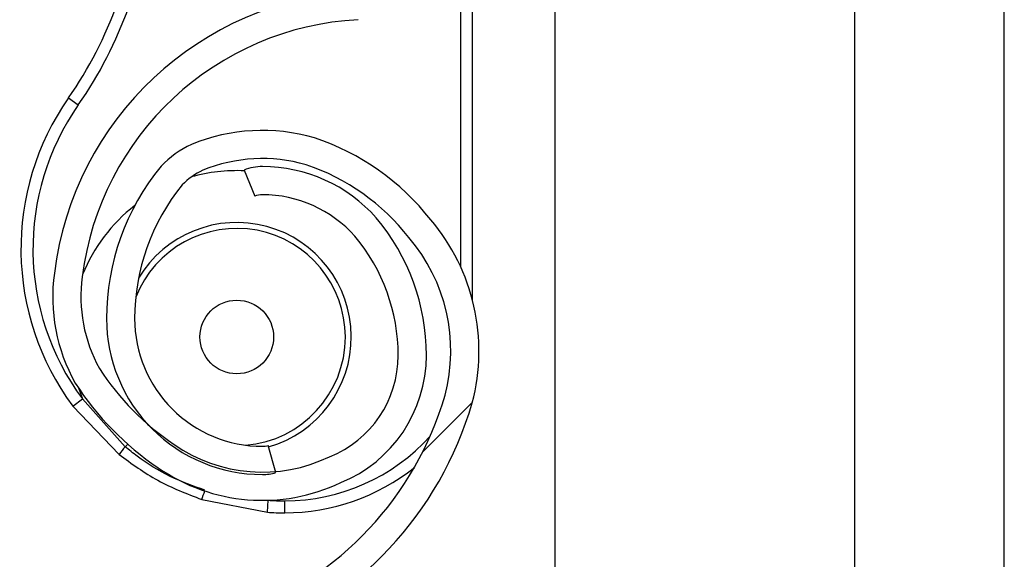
# Model space of a CAD drawing. Header units: inches. Extents: x 170 to 284, y 215 to 248.
# Tile 131 of 202: x 186.1455 to 186.2299, y 223.9799 to 224.0262. Entities that reach past the tile are written whole.
import ezdxf

# ---------------------------------------------------------------- set-up
doc = ezdxf.new("R2010")
doc.units = ezdxf.units.IN
doc.header["$LTSCALE"] = 0.25
doc.header["$MEASUREMENT"] = 0
doc.layers.add('RH BENCH MOUNT', color=7, linetype='Continuous')
pattern_1 = [(45, (176.0930244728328, 218.320867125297), (-0.03026527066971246, 0.03026527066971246), [])]

msp = doc.modelspace()

# ---------------------------------------------------------------- hatches: boundary and pattern name
at = {"layer": 'RH BENCH MOUNT'}
h = msp.add_hatch(dxfattribs=at)
h.set_pattern_fill('ANSI31', color=256, scale=0.34241245, angle=2.8e-322, style=0)
h.set_pattern_definition(pattern_1)
edge = h.paths.add_edge_path(flags=0)
edge.add_arc((186.1662917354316, 224.0094604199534), 0.001712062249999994, 450.0000000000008, 472.2104203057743)
edge.add_line((186.1656445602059, 224.0110454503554), (186.1647320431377, 224.0132803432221))
edge.add_arc((186.1662917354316, 224.0094604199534), 0.004126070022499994, 449.9999999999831, 472.2104203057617, ccw=False)
edge.add_arc((186.1662917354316, 224.0005576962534), 0.01302879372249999, 401.4761673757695, 449.99999999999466, ccw=False)
edge.add_arc((186.1620458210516, 223.9974075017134), 0.01830194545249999, 360, 400.06137300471, ccw=False)
edge.add_arc((186.1685858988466, 223.9974075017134), 0.01176186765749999, 292.1408576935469, 360, ccw=False)
edge.add_arc((186.1662917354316, 224.0006604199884), 0.01566536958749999, 235.2570680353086, 295.4307998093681, ccw=False)
edge.add_arc((186.1715306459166, 224.0087755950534), 0.02532140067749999, 212.8542481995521, 235.9809333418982, ccw=False)
edge.add_arc((186.1633812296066, 224.0024067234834), 0.01504902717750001, 172.1557183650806, 209.3146496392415, ccw=False)
edge.add_arc((186.1758108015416, 224.0010713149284), 0.02754708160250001, 453.308503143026, 532.9325737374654, ccw=False)
edge.add_arc((186.1725578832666, 224.0371615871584), 0.008748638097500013, 280.9586189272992, 427.9414322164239)
edge.add_arc((186.1924176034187, 224.0995148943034), 0.05672062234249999, 179.5706357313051, 253.00989973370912, ccw=False)
edge.add_arc((186.3507493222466, 224.1007133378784), 0.2150521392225, 163.4260275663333, 180.2060536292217, ccw=False)
edge.add_arc((186.1719757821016, 224.1528627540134), 0.02884824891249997, 465.15884346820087, 521.4137567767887, ccw=False)
edge.add_arc((186.1546497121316, 224.2074090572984), 0.0284373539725, 290.1205938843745, 343.7190675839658)
edge.add_arc((186.1674901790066, 224.2032316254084), 0.01494630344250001, 345.2914408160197, 400.5471921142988)
edge.add_arc((186.1640660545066, 224.2014168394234), 0.0187470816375, 397.9578745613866, 431.4396159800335)
edge.add_arc((186.1662917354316, 224.2062448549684), 0.0134739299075, 433.877557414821, 472.2736457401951)
edge.add_arc((186.1637236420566, 224.2132643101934), 0.006011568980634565, 474.982532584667, 495.7175736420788)
edge.add_arc((186.1735166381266, 224.2060051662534), 0.01816498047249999, 500.8992600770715, 540.0000000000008)
edge.add_arc((186.1662917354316, 224.2060051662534), 0.01094007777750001, 180, 270)
edge.add_arc((186.1662917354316, 224.1969312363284), 0.001866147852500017, 270, 285.642246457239)
edge.add_line((186.1667949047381, 224.195134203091), (186.167445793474, 224.1928096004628))
edge.add_arc((186.1662917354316, 224.1969312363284), 0.004280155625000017, 270.00000000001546, 285.6422464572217, ccw=False)
edge.add_arc((186.1662917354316, 224.2060051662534), 0.01335408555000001, 179.9999999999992, 270.00000000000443, ccw=False)
edge.add_arc((186.1735166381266, 224.2060051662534), 0.020578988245, 500.61135831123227, 540, ccw=False)
edge.add_arc((186.1637236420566, 224.2132643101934), 0.008425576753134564, 474.57766718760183, 496.4997109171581, ccw=False)
edge.add_arc((186.1662917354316, 224.2062448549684), 0.01588793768, 433.6903022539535, 472.4705806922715, ccw=False)
edge.add_arc((186.1640660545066, 224.2014168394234), 0.02116108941, 398.1045307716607, 431.57717173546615, ccw=False)
edge.add_arc((186.1674901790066, 224.2032316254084), 0.01736031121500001, 345.180248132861, 400.3658533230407, ccw=False)
edge.add_arc((186.1546497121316, 224.2074090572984), 0.030851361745, 289.9181572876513, 343.77953759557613, ccw=False)
edge.add_arc((186.1719757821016, 224.1528627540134), 0.02643424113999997, 464.9417095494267, 521.3236131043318)
edge.add_arc((186.3507493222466, 224.1007133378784), 0.21263813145, 523.4376684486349, 540.2096895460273)
edge.add_arc((186.1924176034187, 224.0995148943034), 0.05430661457, 539.5566266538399, 613.1145348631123)
edge.add_arc((186.1725578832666, 224.0371615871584), 0.01116264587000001, 280.0610388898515, 428.5290871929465, ccw=False)
edge.add_arc((186.1758108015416, 224.0010713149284), 0.02513307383, 452.9714001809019, 532.9706577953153)
edge.add_arc((186.1633812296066, 224.0024067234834), 0.01263501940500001, 532.0830472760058, 568.9826967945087)
edge.add_arc((186.1715306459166, 224.0087755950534), 0.022907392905, 213.0443063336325, 236.0197152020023)
edge.add_arc((186.1662917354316, 224.0006604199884), 0.01325136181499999, 235.1922404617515, 295.7352497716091)
edge.add_arc((186.1685858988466, 223.9974075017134), 0.009347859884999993, 291.7225241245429, 360)
edge.add_arc((186.1620458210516, 223.9974075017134), 0.01588793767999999, 360, 399.952178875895)
edge.add_arc((186.1662917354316, 224.0005576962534), 0.01061478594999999, 401.6345013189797, 450.0000000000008)
h = msp.add_hatch(dxfattribs=at)
h.set_pattern_fill('ANSI31', color=256, scale=0.34241245, angle=2.8e-322, style=0)
h.set_pattern_definition(pattern_1)
edge = h.paths.add_edge_path(flags=0)
edge.add_arc((186.1662917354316, 223.8040129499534), 0.001712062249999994, 450.0000000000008, 472.2104203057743)
edge.add_line((186.1656445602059, 223.8055979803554), (186.1647320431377, 223.8078328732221))
edge.add_arc((186.1662917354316, 223.8040129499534), 0.004126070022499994, 450, 472.2104203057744, ccw=False)
edge.add_arc((186.1662917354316, 223.7951102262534), 0.01302879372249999, 401.47616737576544, 450, ccw=False)
edge.add_arc((186.1620458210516, 223.7919600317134), 0.01830194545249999, 359.99999999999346, 400.0613730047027, ccw=False)
edge.add_arc((186.1685858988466, 223.7919600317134), 0.01176186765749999, 292.1408576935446, 359.99999999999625, ccw=False)
edge.add_arc((186.1662917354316, 223.7952129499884), 0.01566536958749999, 235.2570680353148, 295.4307998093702, ccw=False)
edge.add_arc((186.1715306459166, 223.8033281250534), 0.02532140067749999, 212.8542481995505, 235.980933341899, ccw=False)
edge.add_arc((186.1633812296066, 223.7969592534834), 0.01504902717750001, 172.1557183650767, 209.3146496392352, ccw=False)
edge.add_arc((186.1758108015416, 223.7956238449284), 0.02754708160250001, 453.30850314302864, 532.9325737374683, ccw=False)
edge.add_arc((186.1725578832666, 223.8317141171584), 0.008748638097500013, 280.9586189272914, 427.9414322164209)
edge.add_arc((186.1924176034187, 223.8940674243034), 0.05672062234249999, 179.5706357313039, 253.00989973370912, ccw=False)
edge.add_arc((186.3507493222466, 223.8952658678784), 0.2150521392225, 163.4260275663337, 180.2060536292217, ccw=False)
edge.add_arc((186.1719757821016, 223.9474152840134), 0.02884824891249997, 465.1588434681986, 521.4137567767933, ccw=False)
edge.add_arc((186.1546497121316, 224.0019615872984), 0.0284373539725, 290.1205938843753, 343.7190675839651)
edge.add_arc((186.1674901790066, 223.9977841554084), 0.01494630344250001, 345.2914408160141, 400.5471921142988)
edge.add_arc((186.1640660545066, 223.9959693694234), 0.0187470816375, 397.9578745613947, 431.4396159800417)
edge.add_arc((186.1662917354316, 224.0007973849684), 0.0134739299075, 433.877557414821, 472.273645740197)
edge.add_arc((186.1637236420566, 224.0078168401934), 0.006011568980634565, 474.9825325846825, 495.7175736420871)
edge.add_arc((186.1735166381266, 224.0005576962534), 0.01816498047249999, 500.8992600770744, 539.9999999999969)
edge.add_arc((186.1662917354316, 224.0005576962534), 0.01094007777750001, 539.9999999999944, 630.0000000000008)
edge.add_arc((186.1662917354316, 223.9914837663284), 0.001866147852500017, 270, 285.6422464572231)
edge.add_line((186.1667949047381, 223.989686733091), (186.167445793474, 223.9873621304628))
edge.add_arc((186.1662917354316, 223.9914837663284), 0.004280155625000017, 269.9999999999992, 285.6422464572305, ccw=False)
edge.add_arc((186.1662917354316, 224.0005576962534), 0.01335408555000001, 179.9999999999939, 269.9999999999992, ccw=False)
edge.add_arc((186.1735166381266, 224.0005576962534), 0.020578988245, 500.6113583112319, 539.9999999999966, ccw=False)
edge.add_arc((186.1637236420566, 224.0078168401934), 0.008425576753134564, 474.57766718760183, 496.4997109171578, ccw=False)
edge.add_arc((186.1662917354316, 224.0007973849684), 0.01588793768, 433.690302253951, 472.4705806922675, ccw=False)
edge.add_arc((186.1640660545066, 223.9959693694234), 0.02116108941, 398.10453077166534, 431.5771717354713, ccw=False)
edge.add_arc((186.1674901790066, 223.9977841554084), 0.01736031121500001, 345.180248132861, 400.36585332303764, ccw=False)
edge.add_arc((186.1546497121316, 224.0019615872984), 0.030851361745, 289.91815728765, 343.7795375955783, ccw=False)
edge.add_arc((186.1719757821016, 223.9474152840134), 0.02643424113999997, 464.9417095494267, 521.3236131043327)
edge.add_arc((186.3507493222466, 223.8952658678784), 0.21263813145, 523.4376684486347, 540.2096895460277)
edge.add_arc((186.1924176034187, 223.8940674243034), 0.05430661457, 539.5566266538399, 613.1145348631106)
edge.add_arc((186.1725578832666, 223.8317141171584), 0.01116264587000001, 280.0610388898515, 428.5290871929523, ccw=False)
edge.add_arc((186.1758108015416, 223.7956238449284), 0.02513307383, 452.971400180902, 532.9706577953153)
edge.add_arc((186.1633812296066, 223.7969592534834), 0.01263501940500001, 532.0830472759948, 568.9826967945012)
edge.add_arc((186.1715306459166, 223.8033281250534), 0.022907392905, 213.0443063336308, 236.0197152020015)
edge.add_arc((186.1662917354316, 223.7952129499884), 0.01325136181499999, 235.1922404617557, 295.7352497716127)
edge.add_arc((186.1685858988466, 223.7919600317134), 0.009347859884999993, 291.7225241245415, 359.9999999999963)
edge.add_arc((186.1620458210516, 223.7919600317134), 0.01588793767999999, 359.9999999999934, 399.9521788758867)
edge.add_arc((186.1662917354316, 223.7951102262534), 0.01061478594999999, 401.6345013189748, 450.0000000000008)

# ---------------------------------------------------------------- linework, layer by layer
for p, q in [((186.1913380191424, 224.1660078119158), (186.1913380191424, 219.9132451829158)), ((186.2170189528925, 224.1660078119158), (186.2170189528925, 219.9132451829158)), ((186.2298594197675, 219.9132451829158), (186.2298594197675, 224.1660078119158)), ((186.1843016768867, 224.0021147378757), (186.1843016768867, 224.0545369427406)), ((186.1832744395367, 224.0340374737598), (186.1832744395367, 224.0050117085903)), ((186.1496836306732, 224.0194635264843), (186.1505256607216, 224.0188751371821)), ((186.1647320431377, 224.0132803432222), (186.1656445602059, 224.0110454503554)), ((186.1505319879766, 223.994625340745), (186.1508730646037, 223.99367994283)), ((186.1500475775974, 223.9930685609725), (186.1508730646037, 223.99367994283)), ((186.1545323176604, 223.9895878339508), (186.1508730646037, 223.99367994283)), ((186.1500475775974, 223.9930685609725), (186.1540259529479, 223.988923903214)), ((186.1545323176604, 223.9895878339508), (186.1547560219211, 223.9898075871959)), ((186.167445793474, 223.9873621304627), (186.1667949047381, 223.989686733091)), ((186.1610933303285, 223.9850689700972), (186.1667319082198, 223.9839680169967)), ((186.1667319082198, 223.9839680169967), (186.1667990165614, 223.984993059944)), ((186.1682082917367, 223.9839197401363), (186.1682082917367, 223.9849469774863))]:
    msp.add_line(p, q, dxfattribs=at)
msp.add_circle((186.1640993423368, 223.9989858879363), 0.00315523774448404, dxfattribs=at)
for centre, radius, start, end in [((186.1216159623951, 224.0390765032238), 0.03424124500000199, 325.055123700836, 355.7713036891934), ((186.1216159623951, 224.0390765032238), 0.03526848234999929, 325.055123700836, 355.7713036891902), ((186.1758108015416, 224.0010713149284), 0.02754708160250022, 93.30850314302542, 172.9325737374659), ((186.1758108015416, 224.0010713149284), 0.02513307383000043, 92.97140018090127, 172.9706577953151), ((186.1682082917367, 224.0065189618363), 0.02259922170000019, 145.055123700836, 216.5248216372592), ((186.1682082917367, 224.0065189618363), 0.02157198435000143, 145.055123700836, 216.5248216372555), ((186.1662917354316, 224.0007973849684), 0.01588793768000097, 73.69030225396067, 112.4705806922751), ((186.1637236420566, 224.0078168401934), 0.008425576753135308, 114.5776671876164, 136.4997109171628), ((186.1640660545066, 223.9959693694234), 0.02116108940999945, 38.10453077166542, 71.5771717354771), ((186.1735166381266, 224.0005576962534), 0.02057898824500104, 140.6113583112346, 179.9999999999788), ((186.1662917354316, 224.0007973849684), 0.01347392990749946, 73.87755741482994, 112.2736457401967), ((186.1662917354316, 224.0094604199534), 0.004126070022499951, 89.99999999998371, 112.2104203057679), ((186.1662917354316, 224.0005576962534), 0.01302879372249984, 41.47616737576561, 89.99999999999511), ((186.1640660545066, 223.9959693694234), 0.01874708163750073, 37.95787456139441, 71.43961598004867), ((186.1637236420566, 224.0078168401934), 0.006011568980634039, 114.9825325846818, 135.7175736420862), ((186.1640993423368, 223.9989858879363), 0.01425087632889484, 87.3588965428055, 105.8277214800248), ((186.1735166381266, 224.0005576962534), 0.01816498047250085, 140.899260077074, 179.9999999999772), ((186.1662917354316, 224.0094604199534), 0.001712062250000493, 90, 112.2104203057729), ((186.1662917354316, 224.0005576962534), 0.01061478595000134, 41.63450131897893, 90), ((186.1640993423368, 223.9989858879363), 0.01425087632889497, 127.8333931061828, 157.95274981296), ((186.1640993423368, 223.9989858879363), 0.0098103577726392, 286.1585342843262, 149.0324419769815), ((186.1620458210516, 223.9974075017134), 0.01830194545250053, 2.279821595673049e-11, 40.06137300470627), ((186.1674901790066, 223.9977841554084), 0.01736031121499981, 345.180248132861, 40.36585332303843), ((186.1640993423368, 223.9989858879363), 0.009303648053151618, 0, 158.4588253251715), ((186.1620458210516, 223.9974075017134), 0.0158879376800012, 2.605510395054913e-11, 39.95217887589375), ((186.1674901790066, 223.9977841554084), 0.01494630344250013, 345.2914408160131, 40.54719211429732), ((186.1633812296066, 224.0024067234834), 0.01504902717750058, 172.1557183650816, 209.3146496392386), ((186.1633812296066, 224.0024067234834), 0.01263501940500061, 172.0830472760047, 208.9826967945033), ((186.1662917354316, 224.0005576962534), 0.01335408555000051, 179.9999999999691, 269.9999999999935), ((186.1662917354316, 224.0005576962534), 0.01094007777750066, 179.9999999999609, 269.9999999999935), ((186.1640993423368, 223.9989858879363), 0.009303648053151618, 274.6412277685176, 0), ((186.1685858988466, 223.9974075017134), 0.00934785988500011, 291.7225241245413, 4.396798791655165e-11), ((186.1685858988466, 223.9974075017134), 0.01176186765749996, 292.1408576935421, 3.582576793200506e-11), ((186.1715306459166, 224.0087755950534), 0.0229073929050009, 213.0443063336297, 236.0197152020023), ((186.1715306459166, 224.0087755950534), 0.02532140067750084, 212.8542481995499, 235.9809333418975), ((186.1546497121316, 224.0019615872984), 0.02843735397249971, 290.1205938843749, 343.7190675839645), ((186.1546497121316, 224.0019615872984), 0.03085136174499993, 289.9181572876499, 343.7795375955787), ((186.1682082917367, 224.0017251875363), 0.01677821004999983, 269.9999999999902, 317.9734601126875), ((186.161206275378, 223.9839726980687), 0.008721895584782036, 139.9244128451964, 145.4117204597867), ((186.1662917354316, 224.0006604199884), 0.01325136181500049, 235.1922404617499, 295.7352497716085), ((186.1662917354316, 223.9914837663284), 0.001866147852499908, 269.9999999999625, 285.6422464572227), ((186.1662917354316, 224.0006604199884), 0.01566536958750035, 235.2570680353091, 295.4307998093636), ((186.1682082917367, 224.0017251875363), 0.01780544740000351, 269.9999999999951, 308.5921886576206), ((186.1662917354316, 223.9914837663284), 0.004280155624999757, 269.9999999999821, 285.6422464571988), ((186.1534978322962, 223.988242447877), 0.008231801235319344, 337.3243224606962, 342.6867957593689), ((186.1682082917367, 224.0065189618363), 0.02157198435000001, 266.2542590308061, 269.9999999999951), ((186.1682082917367, 224.0065189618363), 0.02259922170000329, 266.2542590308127, 269.9999999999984)]:
    msp.add_arc(centre, radius, start, end, dxfattribs=at)
for points, knots in [([(186.1613773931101, 223.9858541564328), (186.1603688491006, 223.9862175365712), (186.1583225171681, 223.9869548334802), (186.1560774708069, 223.9883392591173), (186.1548767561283, 223.9893095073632), (186.1545323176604, 223.9895878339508)], [0, 0, 0, 0, 0.4093476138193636, 0.8305647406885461, 1, 1, 1, 1]), ([(186.1540259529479, 223.988923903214), (186.1550988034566, 223.9881351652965), (186.1572801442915, 223.9865314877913), (186.1598084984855, 223.9855617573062), (186.1610933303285, 223.9850689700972)], [0, 0, 0, 0, 0.4918307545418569, 1, 1, 1, 1])]:
    msp.add_open_spline(points, degree=3, knots=knots, dxfattribs=at)

doc.saveas('drawing.dxf')
